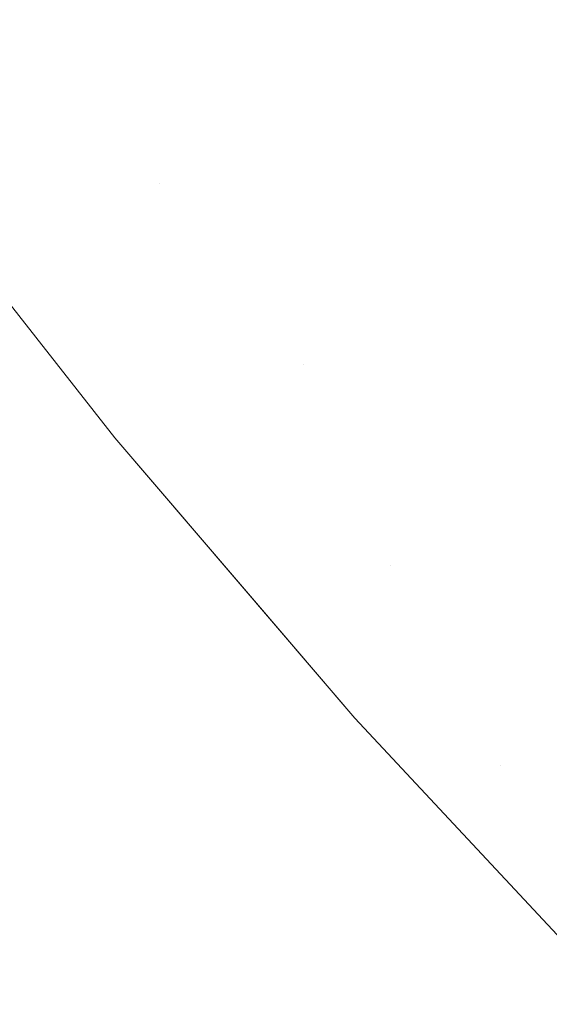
# Model space of a CAD drawing. Header units: centimetres. Extents: x -44.1 to 45.2, y 4.2 to 6.
# Tile 8 of 256: x -44.07621 to -44.0704, y 4.24988 to 4.26069. Entities that reach past the tile are written whole.
import ezdxf

# ---------------------------------------------------------------- set-up
doc = ezdxf.new("R2010")
doc.units = ezdxf.units.CM
doc.header["$LTSCALE"] = 2.54
doc.layers.add('Lucido design-1', color=7, linetype='Continuous')

# ---------------------------------------------------------------- blocks, each defined once
blk = doc.blocks.new('Gruppo-4-1')
at = {"color": 7, "linetype": 'Continuous', "lineweight": 9}
for points, invisible_edges in [([(-44.070354, 4.26238, -2312.390218), (-44.071085, 4.26219, -2312.391665), (-44.069653, 4.260278, -2312.391665), (-44.068928, 4.260476, -2312.390218)], 15), ([(-44.070345, 4.260087, -2312.393122), (-44.069653, 4.260278, -2312.391665), (-44.071085, 4.26219, -2312.391665), (-44.071784, 4.262009, -2312.393122)], 15), ([(-44.071784, 4.262009, -2312.393122), (-44.07245, 4.261837, -2312.39459), (-44.071004, 4.259906, -2312.39459), (-44.070345, 4.260087, -2312.393122)], 15), ([(-44.071631, 4.259734, -2312.396068), (-44.071004, 4.259906, -2312.39459), (-44.07245, 4.261837, -2312.39459), (-44.073083, 4.261673, -2312.396068)], 15), ([(-44.073083, 4.261673, -2312.396068), (-44.073682, 4.261518, -2312.397555), (-44.072224, 4.259571, -2312.397555), (-44.071631, 4.259734, -2312.396068)], 15), ([(-44.072368, 4.260705, -2313.048272), (-44.072964, 4.260546, -2313.046785), (-44.073682, 4.261518, -2313.046785), (-44.073083, 4.261673, -2313.048272)], 15), ([(-44.072783, 4.259418, -2312.39905), (-44.072224, 4.259571, -2312.397555), (-44.073682, 4.261518, -2312.397555), (-44.074247, 4.261372, -2312.39905)], 15), ([(-44.074247, 4.261372, -2313.04529), (-44.073682, 4.261518, -2313.046785), (-44.072964, 4.260546, -2313.046785), (-44.073527, 4.260396, -2313.04529)], 15), ([(-44.074247, 4.261372, -2312.39905), (-44.074777, 4.261234, -2312.400554), (-44.073309, 4.259273, -2312.400554), (-44.072783, 4.259418, -2312.39905)], 15), ([(-44.073527, 4.260396, -2313.04529), (-44.074054, 4.260255, -2313.043786), (-44.074777, 4.261234, -2313.043786), (-44.074247, 4.261372, -2313.04529)], 15), ([(-44.073799, 4.259139, -2312.402065), (-44.073309, 4.259273, -2312.400554), (-44.074777, 4.261234, -2312.400554), (-44.075272, 4.261106, -2312.402065)], 15), ([(-44.075272, 4.261106, -2313.042275), (-44.074777, 4.261234, -2313.043786), (-44.074054, 4.260255, -2313.043786), (-44.074548, 4.260123, -2313.042275)], 15), ([(-44.071076, 4.261049, -2313.051217), (-44.07038, 4.261235, -2313.052675), (-44.069653, 4.260278, -2313.052675), (-44.070345, 4.260087, -2313.051217)], 15), ([(-44.075272, 4.261106, -2312.402065), (-44.075733, 4.260987, -2312.403583), (-44.074255, 4.259013, -2312.403583), (-44.073799, 4.259139, -2312.402065)], 15), ([(-44.074548, 4.260123, -2313.042275), (-44.075006, 4.260001, -2313.040757), (-44.075733, 4.260987, -2313.040757), (-44.075272, 4.261106, -2313.042275)], 15), ([(-44.074676, 4.258898, -2312.405108), (-44.074255, 4.259013, -2312.403583), (-44.075733, 4.260987, -2312.403583), (-44.076157, 4.260877, -2312.405108)], 15), ([(-44.074676, 4.258898, -2313.039231), (-44.076157, 4.260877, -2313.039231), (-44.075733, 4.260987, -2313.040757), (-44.075006, 4.260001, -2313.040757)], 15), ([(-44.070345, 4.260087, -2313.051217), (-44.071004, 4.259906, -2313.04975), (-44.071738, 4.260873, -2313.04975), (-44.071076, 4.261049, -2313.051217)], 15), ([(-44.07541, 4.258696, -2312.408177), (-44.07506, 4.258792, -2312.40664), (-44.076546, 4.260776, -2312.40664), (-44.076899, 4.260685, -2312.408177)], 15), ([(-44.076899, 4.260685, -2313.036163), (-44.076546, 4.260776, -2313.0377), (-44.07506, 4.258792, -2313.0377), (-44.07541, 4.258696, -2313.036163)], 15), ([(-44.076157, 4.260877, -2312.405108), (-44.076546, 4.260776, -2312.40664), (-44.07506, 4.258792, -2312.40664), (-44.074676, 4.258898, -2312.405108)], 15), ([(-44.074676, 4.258898, -2313.039231), (-44.07506, 4.258792, -2313.0377), (-44.076546, 4.260776, -2313.0377), (-44.076157, 4.260877, -2313.039231)], 15), ([(-44.072368, 4.260705, -2313.048272), (-44.071738, 4.260873, -2313.04975), (-44.071004, 4.259906, -2313.04975), (-44.071631, 4.259734, -2313.048272)], 15), ([(-44.076899, 4.260685, -2312.408177), (-44.077215, 4.260603, -2312.409719), (-44.075723, 4.25861, -2312.409719), (-44.07541, 4.258696, -2312.408177)], 15), ([(-44.07541, 4.258696, -2313.036163), (-44.075723, 4.25861, -2313.034621), (-44.077215, 4.260603, -2313.034621), (-44.076899, 4.260685, -2313.036163)], 15), ([(-44.071631, 4.259734, -2313.048272), (-44.072224, 4.259571, -2313.046785), (-44.072964, 4.260546, -2313.046785), (-44.072368, 4.260705, -2313.048272)], 15), ([(-44.075999, 4.258534, -2312.411265), (-44.075723, 4.25861, -2312.409719), (-44.077215, 4.260603, -2312.409719), (-44.077494, 4.260531, -2312.411265)], 15), ([(-44.077494, 4.260531, -2313.033075), (-44.077215, 4.260603, -2313.034621), (-44.075723, 4.25861, -2313.034621), (-44.075999, 4.258534, -2313.033075)], 15), ([(-44.077494, 4.260531, -2312.411265), (-44.077737, 4.260468, -2312.412816), (-44.07624, 4.258468, -2312.412816), (-44.075999, 4.258534, -2312.411265)], 15), ([(-44.075999, 4.258534, -2313.033075), (-44.07624, 4.258468, -2313.031524), (-44.077737, 4.260468, -2313.031524), (-44.077494, 4.260531, -2313.033075)], 15), ([(-44.073527, 4.260396, -2313.04529), (-44.072964, 4.260546, -2313.046785), (-44.072224, 4.259571, -2313.046785), (-44.072783, 4.259418, -2313.04529)], 15), ([(-44.072783, 4.259418, -2313.04529), (-44.073309, 4.259273, -2313.043786), (-44.074054, 4.260255, -2313.043786), (-44.073527, 4.260396, -2313.04529)], 15), ([(-44.074548, 4.260123, -2313.042275), (-44.074054, 4.260255, -2313.043786), (-44.073309, 4.259273, -2313.043786), (-44.073799, 4.259139, -2313.042275)], 15), ([(-44.073799, 4.259139, -2313.042275), (-44.074255, 4.259013, -2313.040757), (-44.075006, 4.260001, -2313.040757), (-44.074548, 4.260123, -2313.042275)], 15), ([(-44.070345, 4.260087, -2312.393122), (-44.071004, 4.259906, -2312.39459), (-44.069466, 4.257968, -2312.39459), (-44.068813, 4.258158, -2312.393122)], 15), ([(-44.069591, 4.259124, -2313.051217), (-44.070247, 4.258938, -2313.04975), (-44.071004, 4.259906, -2313.04975), (-44.070345, 4.260087, -2313.051217)], 15), ([(-44.075006, 4.260001, -2313.040757), (-44.074255, 4.259013, -2313.040757), (-44.074676, 4.258898, -2313.039231)], 11), ([(-44.070086, 4.257788, -2312.396068), (-44.069466, 4.257968, -2312.39459), (-44.071004, 4.259906, -2312.39459), (-44.071631, 4.259734, -2312.396068)], 15), ([(-44.071631, 4.259734, -2313.048272), (-44.071004, 4.259906, -2313.04975), (-44.070247, 4.258938, -2313.04975), (-44.07087, 4.258762, -2313.048272)], 15), ([(-44.071631, 4.259734, -2312.396068), (-44.072224, 4.259571, -2312.397555), (-44.070673, 4.257617, -2312.397555), (-44.070086, 4.257788, -2312.396068)], 15), ([(-44.07087, 4.258762, -2313.048272), (-44.07146, 4.258595, -2313.046785), (-44.072224, 4.259571, -2313.046785), (-44.071631, 4.259734, -2313.048272)], 15), ([(-44.071226, 4.257456, -2312.39905), (-44.070673, 4.257617, -2312.397555), (-44.072224, 4.259571, -2312.397555), (-44.072783, 4.259418, -2312.39905)], 15), ([(-44.072783, 4.259418, -2313.04529), (-44.072224, 4.259571, -2313.046785), (-44.07146, 4.258595, -2313.046785), (-44.072017, 4.258438, -2313.04529)], 15), ([(-44.072783, 4.259418, -2312.39905), (-44.073309, 4.259273, -2312.400554), (-44.071746, 4.257304, -2312.400554), (-44.071226, 4.257456, -2312.39905)], 15), ([(-44.072017, 4.258438, -2313.04529), (-44.072539, 4.25829, -2313.043786), (-44.073309, 4.259273, -2313.043786), (-44.072783, 4.259418, -2313.04529)], 15), ([(-44.072231, 4.257163, -2312.402065), (-44.071746, 4.257304, -2312.400554), (-44.073309, 4.259273, -2312.400554), (-44.073799, 4.259139, -2312.402065)], 15), ([(-44.073799, 4.259139, -2313.042275), (-44.073309, 4.259273, -2313.043786), (-44.072539, 4.25829, -2313.043786), (-44.073027, 4.258152, -2313.042275)], 15), ([(-44.07754, 4.259116, -2313.02217), (-44.07517, 4.256102, -2313.02217), (-44.07517, 4.256102, -2312.42217), (-44.076894, 4.258295, -2312.42217)], 10), ([(-44.075288, 4.256274, -2313.023732), (-44.07517, 4.256102, -2313.02217), (-44.07754, 4.259116, -2313.02217), (-44.076889, 4.25829, -2313.023732)], 13), ([(-44.073799, 4.259139, -2312.402065), (-44.074255, 4.259013, -2312.403583), (-44.072682, 4.257032, -2312.403583), (-44.072231, 4.257163, -2312.402065)], 15), ([(-44.073027, 4.258152, -2313.042275), (-44.073481, 4.258024, -2313.040757), (-44.074255, 4.259013, -2313.040757), (-44.073799, 4.259139, -2313.042275)], 15), ([(-44.073098, 4.256911, -2312.405108), (-44.072682, 4.257032, -2312.403583), (-44.074255, 4.259013, -2312.403583), (-44.074676, 4.258898, -2312.405108)], 15), ([(-44.073098, 4.256911, -2313.039231), (-44.074676, 4.258898, -2313.039231), (-44.074255, 4.259013, -2313.040757), (-44.073481, 4.258024, -2313.040757)], 15), ([(-44.07087, 4.258762, -2313.048272), (-44.070247, 4.258938, -2313.04975), (-44.069466, 4.257968, -2313.04975), (-44.070086, 4.257788, -2313.048272)], 15), ([(-44.074676, 4.258898, -2312.405108), (-44.07506, 4.258792, -2312.40664), (-44.073479, 4.2568, -2312.40664), (-44.073098, 4.256911, -2312.405108)], 15), ([(-44.073098, 4.256911, -2313.039231), (-44.073479, 4.2568, -2313.0377), (-44.07506, 4.258792, -2313.0377), (-44.074676, 4.258898, -2313.039231)], 15), ([(-44.073825, 4.2567, -2312.408177), (-44.073479, 4.2568, -2312.40664), (-44.07506, 4.258792, -2312.40664), (-44.07541, 4.258696, -2312.408177)], 15), ([(-44.07541, 4.258696, -2313.036163), (-44.07506, 4.258792, -2313.0377), (-44.073479, 4.2568, -2313.0377), (-44.073825, 4.2567, -2313.036163)], 15), ([(-44.070086, 4.257788, -2313.048272), (-44.070673, 4.257617, -2313.046785), (-44.07146, 4.258595, -2313.046785), (-44.07087, 4.258762, -2313.048272)], 15), ([(-44.074408, 4.25653, -2312.411265), (-44.074135, 4.256609, -2312.409719), (-44.075723, 4.25861, -2312.409719), (-44.075999, 4.258534, -2312.411265)], 15), ([(-44.075999, 4.258534, -2313.033075), (-44.075723, 4.25861, -2313.034621), (-44.074135, 4.256609, -2313.034621), (-44.074408, 4.25653, -2313.033075)], 15), ([(-44.07541, 4.258696, -2312.408177), (-44.075723, 4.25861, -2312.409719), (-44.074135, 4.256609, -2312.409719), (-44.073825, 4.2567, -2312.408177)], 15), ([(-44.073825, 4.2567, -2313.036163), (-44.074135, 4.256609, -2313.034621), (-44.075723, 4.25861, -2313.034621), (-44.07541, 4.258696, -2313.036163)], 15), ([(-44.075999, 4.258534, -2312.411265), (-44.07624, 4.258468, -2312.412816), (-44.074646, 4.256461, -2312.412816), (-44.074408, 4.25653, -2312.411265)], 15), ([(-44.074408, 4.25653, -2313.033075), (-44.074646, 4.256461, -2313.031524), (-44.07624, 4.258468, -2313.031524), (-44.075999, 4.258534, -2313.033075)], 15), ([(-44.072017, 4.258438, -2313.04529), (-44.07146, 4.258595, -2313.046785), (-44.070673, 4.257617, -2313.046785), (-44.071226, 4.257456, -2313.04529)], 15), ([(-44.076443, 4.258412, -2312.414369), (-44.07661, 4.258367, -2312.415926), (-44.075013, 4.256354, -2312.415926), (-44.074848, 4.256402, -2312.414369)], 15), ([(-44.074848, 4.256402, -2313.029971), (-44.075013, 4.256354, -2313.028414), (-44.07661, 4.258367, -2313.028414), (-44.076443, 4.258412, -2313.029971)], 15), ([(-44.074848, 4.256402, -2312.414369), (-44.074646, 4.256461, -2312.412816), (-44.07624, 4.258468, -2312.412816), (-44.076443, 4.258412, -2312.414369)], 15), ([(-44.076443, 4.258412, -2313.029971), (-44.07624, 4.258468, -2313.031524), (-44.074646, 4.256461, -2313.031524), (-44.074848, 4.256402, -2313.029971)], 15), ([(-44.071226, 4.257456, -2313.04529), (-44.071746, 4.257304, -2313.043786), (-44.072539, 4.25829, -2313.043786), (-44.072017, 4.258438, -2313.04529)], 15), ([(-44.076889, 4.25829, -2312.420608), (-44.076894, 4.258295, -2312.42217), (-44.07517, 4.256102, -2312.42217), (-44.075288, 4.256274, -2312.420608)], 13), ([(-44.075288, 4.256274, -2312.420608), (-44.075233, 4.25629, -2312.419046), (-44.076833, 4.258305, -2312.419046), (-44.076889, 4.25829, -2312.420608)], 15), ([(-44.076889, 4.25829, -2313.023732), (-44.076833, 4.258305, -2313.025294), (-44.075233, 4.25629, -2313.025294), (-44.075288, 4.256274, -2313.023732)], 15), ([(-44.07674, 4.258331, -2312.417485), (-44.076833, 4.258305, -2312.419046), (-44.075233, 4.25629, -2312.419046), (-44.075141, 4.256317, -2312.417485)], 15), ([(-44.075141, 4.256317, -2313.026855), (-44.075233, 4.25629, -2313.025294), (-44.076833, 4.258305, -2313.025294), (-44.07674, 4.258331, -2313.026855)], 15), ([(-44.075141, 4.256317, -2312.417485), (-44.075013, 4.256354, -2312.415926), (-44.07661, 4.258367, -2312.415926), (-44.07674, 4.258331, -2312.417485)], 15), ([(-44.07674, 4.258331, -2313.026855), (-44.07661, 4.258367, -2313.028414), (-44.075013, 4.256354, -2313.028414), (-44.075141, 4.256317, -2313.026855)], 15), ([(-44.073027, 4.258152, -2313.042275), (-44.072539, 4.25829, -2313.043786), (-44.071746, 4.257304, -2313.043786), (-44.072231, 4.257163, -2313.042275)], 15), ([(-44.072231, 4.257163, -2313.042275), (-44.072682, 4.257032, -2313.040757), (-44.073481, 4.258024, -2313.040757), (-44.073027, 4.258152, -2313.042275)], 15), ([(-44.073481, 4.258024, -2313.040757), (-44.072682, 4.257032, -2313.040757), (-44.073098, 4.256911, -2313.039231)], 11), ([(-44.070086, 4.257788, -2312.396068), (-44.070673, 4.257617, -2312.397555), (-44.069025, 4.255656, -2312.397555), (-44.068445, 4.255835, -2312.396068)], 15), ([(-44.069277, 4.256812, -2313.048272), (-44.069861, 4.256637, -2313.046785), (-44.070673, 4.257617, -2313.046785), (-44.070086, 4.257788, -2313.048272)], 15), ([(-44.069572, 4.255488, -2312.39905), (-44.069025, 4.255656, -2312.397555), (-44.070673, 4.257617, -2312.397555), (-44.071226, 4.257456, -2312.39905)], 15), ([(-44.071226, 4.257456, -2313.04529), (-44.070673, 4.257617, -2313.046785), (-44.069861, 4.256637, -2313.046785), (-44.070411, 4.256472, -2313.04529)], 15), ([(-44.071226, 4.257456, -2312.39905), (-44.071746, 4.257304, -2312.400554), (-44.070086, 4.25533, -2312.400554), (-44.069572, 4.255488, -2312.39905)], 15), ([(-44.070411, 4.256472, -2313.04529), (-44.070928, 4.256318, -2313.043786), (-44.071746, 4.257304, -2313.043786), (-44.071226, 4.257456, -2313.04529)], 15), ([(-44.070566, 4.255182, -2312.402065), (-44.070086, 4.25533, -2312.400554), (-44.071746, 4.257304, -2312.400554), (-44.072231, 4.257163, -2312.402065)], 15), ([(-44.072231, 4.257163, -2313.042275), (-44.071746, 4.257304, -2313.043786), (-44.070928, 4.256318, -2313.043786), (-44.071411, 4.256173, -2313.042275)], 15), ([(-44.072231, 4.257163, -2312.402065), (-44.072682, 4.257032, -2312.403583), (-44.071012, 4.255045, -2312.403583), (-44.070566, 4.255182, -2312.402065)], 15), ([(-44.071411, 4.256173, -2313.042275), (-44.07186, 4.256039, -2313.040757), (-44.072682, 4.257032, -2313.040757), (-44.072231, 4.257163, -2313.042275)], 15), ([(-44.071423, 4.254918, -2312.405108), (-44.071012, 4.255045, -2312.403583), (-44.072682, 4.257032, -2312.403583), (-44.073098, 4.256911, -2312.405108)], 15), ([(-44.073098, 4.256911, -2313.039231), (-44.072682, 4.257032, -2313.040757), (-44.07186, 4.256039, -2313.040757), (-44.072273, 4.255915, -2313.039231)], 15), ([(-44.073098, 4.256911, -2312.405108), (-44.073479, 4.2568, -2312.40664), (-44.0718, 4.254802, -2312.40664), (-44.071423, 4.254918, -2312.405108)], 15), ([(-44.072273, 4.255915, -2313.039231), (-44.072652, 4.255802, -2313.0377), (-44.073479, 4.2568, -2313.0377), (-44.073098, 4.256911, -2313.039231)], 15), ([(-44.072142, 4.254697, -2312.408177), (-44.0718, 4.254802, -2312.40664), (-44.073479, 4.2568, -2312.40664), (-44.073825, 4.2567, -2312.408177)], 15), ([(-44.072142, 4.254697, -2313.036163), (-44.073825, 4.2567, -2313.036163), (-44.073479, 4.2568, -2313.0377), (-44.072652, 4.255802, -2313.0377)], 15), ([(-44.073825, 4.2567, -2312.408177), (-44.074135, 4.256609, -2312.409719), (-44.072448, 4.254602, -2312.409719), (-44.072142, 4.254697, -2312.408177)], 15), ([(-44.072142, 4.254697, -2313.036163), (-44.072448, 4.254602, -2313.034621), (-44.074135, 4.256609, -2313.034621), (-44.073825, 4.2567, -2313.036163)], 15), ([(-44.072719, 4.254519, -2312.411265), (-44.072448, 4.254602, -2312.409719), (-44.074135, 4.256609, -2312.409719), (-44.074408, 4.25653, -2312.411265)], 15), ([(-44.074408, 4.25653, -2313.033075), (-44.074135, 4.256609, -2313.034621), (-44.072448, 4.254602, -2313.034621), (-44.072719, 4.254519, -2313.033075)], 15), ([(-44.070411, 4.256472, -2313.04529), (-44.069861, 4.256637, -2313.046785), (-44.069025, 4.255656, -2313.046785), (-44.069572, 4.255488, -2313.04529)], 15), ([(-44.073153, 4.254385, -2312.414369), (-44.072954, 4.254447, -2312.412816), (-44.074646, 4.256461, -2312.412816), (-44.074848, 4.256402, -2312.414369)], 15), ([(-44.074848, 4.256402, -2313.029971), (-44.074646, 4.256461, -2313.031524), (-44.072954, 4.254447, -2313.031524), (-44.073153, 4.254385, -2313.029971)], 15), ([(-44.074408, 4.25653, -2312.411265), (-44.074646, 4.256461, -2312.412816), (-44.072954, 4.254447, -2312.412816), (-44.072719, 4.254519, -2312.411265)], 15), ([(-44.072719, 4.254519, -2313.033075), (-44.072954, 4.254447, -2313.031524), (-44.074646, 4.256461, -2313.031524), (-44.074408, 4.25653, -2313.033075)], 15), ([(-44.069572, 4.255488, -2313.04529), (-44.070086, 4.25533, -2313.043786), (-44.070928, 4.256318, -2313.043786), (-44.070411, 4.256472, -2313.04529)], 15), ([(-44.073443, 4.254296, -2312.417485), (-44.073316, 4.254335, -2312.415926), (-44.075013, 4.256354, -2312.415926), (-44.075141, 4.256317, -2312.417485)], 15), ([(-44.075141, 4.256317, -2313.026855), (-44.075013, 4.256354, -2313.028414), (-44.073316, 4.254335, -2313.028414), (-44.073443, 4.254296, -2313.026855)], 15), ([(-44.074848, 4.256402, -2312.414369), (-44.075013, 4.256354, -2312.415926), (-44.073316, 4.254335, -2312.415926), (-44.073153, 4.254385, -2312.414369)], 15), ([(-44.073153, 4.254385, -2313.029971), (-44.073316, 4.254335, -2313.028414), (-44.075013, 4.256354, -2313.028414), (-44.074848, 4.256402, -2313.029971)], 15), ([(-44.073588, 4.254251, -2312.420608), (-44.073534, 4.254268, -2312.419046), (-44.075233, 4.25629, -2312.419046), (-44.075288, 4.256274, -2312.420608)], 15), ([(-44.075288, 4.256274, -2313.023732), (-44.075233, 4.25629, -2313.025294), (-44.073534, 4.254268, -2313.025294), (-44.073588, 4.254251, -2313.023732)], 15), ([(-44.073588, 4.254251, -2312.420608), (-44.075288, 4.256274, -2312.420608), (-44.07517, 4.256102, -2312.42217)], 11), ([(-44.07517, 4.256102, -2313.02217), (-44.075288, 4.256274, -2313.023732), (-44.073588, 4.254251, -2313.023732)], 11), ([(-44.075141, 4.256317, -2312.417485), (-44.075233, 4.25629, -2312.419046), (-44.073534, 4.254268, -2312.419046), (-44.073443, 4.254296, -2312.417485)], 15), ([(-44.073443, 4.254296, -2313.026855), (-44.073534, 4.254268, -2313.025294), (-44.075233, 4.25629, -2313.025294), (-44.075141, 4.256317, -2313.026855)], 15), ([(-44.071411, 4.256173, -2313.042275), (-44.070928, 4.256318, -2313.043786), (-44.070086, 4.25533, -2313.043786), (-44.070566, 4.255182, -2313.042275)], 15), ([(-44.070566, 4.255182, -2313.042275), (-44.071012, 4.255045, -2313.040757), (-44.07186, 4.256039, -2313.040757), (-44.071411, 4.256173, -2313.042275)], 15), ([(-44.07517, 4.256102, -2312.42217), (-44.073591, 4.254259, -2312.42217), (-44.073588, 4.254251, -2312.420608)], 10), ([(-44.073591, 4.254259, -2312.42217), (-44.07517, 4.256102, -2312.42217), (-44.07517, 4.256102, -2313.02217), (-44.072532, 4.253023, -2313.02217)], 10), ([(-44.073588, 4.254251, -2313.023732), (-44.072532, 4.253023, -2313.02217), (-44.07517, 4.256102, -2313.02217)], 9), ([(-44.072273, 4.255915, -2313.039231), (-44.07186, 4.256039, -2313.040757), (-44.071012, 4.255045, -2313.040757), (-44.071423, 4.254918, -2313.039231)], 15), ([(-44.071423, 4.254918, -2313.039231), (-44.0718, 4.254802, -2313.0377), (-44.072652, 4.255802, -2313.0377), (-44.072273, 4.255915, -2313.039231)], 15), ([(-44.072652, 4.255802, -2313.0377), (-44.0718, 4.254802, -2313.0377), (-44.072142, 4.254697, -2313.036163)], 11), ([(-44.068802, 4.253196, -2312.402065), (-44.068327, 4.25335, -2312.400554), (-44.070086, 4.25533, -2312.400554), (-44.070566, 4.255182, -2312.402065)], 15), ([(-44.070566, 4.255182, -2313.042275), (-44.070086, 4.25533, -2313.043786), (-44.069219, 4.25434, -2313.043786), (-44.069696, 4.254189, -2313.042275)], 15), ([(-44.070566, 4.255182, -2312.402065), (-44.071012, 4.255045, -2312.403583), (-44.069242, 4.253053, -2312.403583), (-44.068802, 4.253196, -2312.402065)], 15), ([(-44.069696, 4.254189, -2313.042275), (-44.07014, 4.254049, -2313.040757), (-44.071012, 4.255045, -2313.040757), (-44.070566, 4.255182, -2313.042275)], 15), ([(-44.069648, 4.252921, -2312.405108), (-44.069242, 4.253053, -2312.403583), (-44.071012, 4.255045, -2312.403583), (-44.071423, 4.254918, -2312.405108)], 15), ([(-44.071423, 4.254918, -2313.039231), (-44.071012, 4.255045, -2313.040757), (-44.07014, 4.254049, -2313.040757), (-44.070549, 4.25392, -2313.039231)], 15), ([(-44.071423, 4.254918, -2312.405108), (-44.0718, 4.254802, -2312.40664), (-44.07002, 4.252799, -2312.40664), (-44.069648, 4.252921, -2312.405108)], 15), ([(-44.070549, 4.25392, -2313.039231), (-44.070923, 4.253801, -2313.0377), (-44.0718, 4.254802, -2313.0377), (-44.071423, 4.254918, -2313.039231)], 15), ([(-44.070358, 4.25269, -2312.408177), (-44.07002, 4.252799, -2312.40664), (-44.0718, 4.254802, -2312.40664), (-44.072142, 4.254697, -2312.408177)], 15), ([(-44.072142, 4.254697, -2313.036163), (-44.0718, 4.254802, -2313.0377), (-44.070923, 4.253801, -2313.0377), (-44.071262, 4.253694, -2313.036163)], 15), ([(-44.072142, 4.254697, -2312.408177), (-44.072448, 4.254602, -2312.409719), (-44.07066, 4.252591, -2312.409719), (-44.070358, 4.25269, -2312.408177)], 15), ([(-44.071262, 4.253694, -2313.036163), (-44.071567, 4.253597, -2313.034621), (-44.072448, 4.254602, -2313.034621), (-44.072142, 4.254697, -2313.036163)], 15), ([(-44.072719, 4.254519, -2312.411265), (-44.072954, 4.254447, -2312.412816), (-44.07116, 4.252429, -2312.412816), (-44.070928, 4.252504, -2312.411265)], 15), ([(-44.070928, 4.252504, -2313.033075), (-44.07116, 4.252429, -2313.031524), (-44.072954, 4.254447, -2313.031524), (-44.072719, 4.254519, -2313.033075)], 15), ([(-44.070928, 4.252504, -2312.411265), (-44.07066, 4.252591, -2312.409719), (-44.072448, 4.254602, -2312.409719), (-44.072719, 4.254519, -2312.411265)], 15), ([(-44.070928, 4.252504, -2313.033075), (-44.072719, 4.254519, -2313.033075), (-44.072448, 4.254602, -2313.034621), (-44.071567, 4.253597, -2313.034621)], 15), ([(-44.071357, 4.252365, -2312.414369), (-44.07116, 4.252429, -2312.412816), (-44.072954, 4.254447, -2312.412816), (-44.073153, 4.254385, -2312.414369)], 15), ([(-44.073153, 4.254385, -2313.029971), (-44.072954, 4.254447, -2313.031524), (-44.07116, 4.252429, -2313.031524), (-44.071357, 4.252365, -2313.029971)], 15), ([(-44.073443, 4.254296, -2312.417485), (-44.073534, 4.254268, -2312.419046), (-44.071733, 4.252242, -2312.419046), (-44.071644, 4.252271, -2312.417485)], 15), ([(-44.071644, 4.252271, -2313.026855), (-44.071733, 4.252242, -2313.025294), (-44.073534, 4.254268, -2313.025294), (-44.073443, 4.254296, -2313.026855)], 15), ([(-44.071644, 4.252271, -2312.417485), (-44.071518, 4.252312, -2312.415926), (-44.073316, 4.254335, -2312.415926), (-44.073443, 4.254296, -2312.417485)], 15), ([(-44.073443, 4.254296, -2313.026855), (-44.073316, 4.254335, -2313.028414), (-44.071518, 4.252312, -2313.028414), (-44.071644, 4.252271, -2313.026855)], 15), ([(-44.073153, 4.254385, -2312.414369), (-44.073316, 4.254335, -2312.415926), (-44.071518, 4.252312, -2312.415926), (-44.071357, 4.252365, -2312.414369)], 15), ([(-44.071357, 4.252365, -2313.029971), (-44.071518, 4.252312, -2313.028414), (-44.073316, 4.254335, -2313.028414), (-44.073153, 4.254385, -2313.029971)], 15), ([(-44.073588, 4.254251, -2312.420608), (-44.073591, 4.254259, -2312.42217), (-44.072532, 4.253023, -2312.42217)], 9), ([(-44.072532, 4.253023, -2313.02217), (-44.072532, 4.253023, -2312.42217), (-44.073591, 4.254259, -2312.42217)], 9), ([(-44.071787, 4.252224, -2312.420608), (-44.071733, 4.252242, -2312.419046), (-44.073534, 4.254268, -2312.419046), (-44.073588, 4.254251, -2312.420608)], 15), ([(-44.073588, 4.254251, -2313.023732), (-44.073534, 4.254268, -2313.025294), (-44.071733, 4.252242, -2313.025294), (-44.071787, 4.252224, -2313.023732)], 15), ([(-44.072532, 4.253023, -2312.42217), (-44.071787, 4.252224, -2312.420608), (-44.073588, 4.254251, -2312.420608)], 11), ([(-44.071787, 4.252224, -2313.023732), (-44.072532, 4.253023, -2313.02217), (-44.073588, 4.254251, -2313.023732)], 11), ([(-44.070549, 4.25392, -2313.039231), (-44.07014, 4.254049, -2313.040757), (-44.069242, 4.253053, -2313.040757), (-44.069648, 4.252921, -2313.039231)], 15), ([(-44.069648, 4.252921, -2313.039231), (-44.07002, 4.252799, -2313.0377), (-44.070923, 4.253801, -2313.0377), (-44.070549, 4.25392, -2313.039231)], 15), ([(-44.071262, 4.253694, -2313.036163), (-44.070923, 4.253801, -2313.0377), (-44.07002, 4.252799, -2313.0377), (-44.070358, 4.25269, -2313.036163)], 15), ([(-44.070358, 4.25269, -2313.036163), (-44.07066, 4.252591, -2313.034621), (-44.071567, 4.253597, -2313.034621), (-44.071262, 4.253694, -2313.036163)], 15), ([(-44.071567, 4.253597, -2313.034621), (-44.07066, 4.252591, -2313.034621), (-44.070928, 4.252504, -2313.033075)], 11), ([(-44.071787, 4.252224, -2312.420608), (-44.072532, 4.253023, -2312.42217), (-44.069894, 4.250195, -2312.42217), (-44.069882, 4.250195, -2312.420608)], 13), ([(-44.072532, 4.253023, -2313.02217), (-44.0696, 4.24988, -2313.02217), (-44.0696, 4.24988, -2312.42217), (-44.069894, 4.250195, -2312.42217)], 10), ([(-44.069894, 4.250195, -2312.42217), (-44.072532, 4.253023, -2312.42217), (-44.072532, 4.253023, -2313.02217)], 10), ([(-44.069882, 4.250195, -2313.023732), (-44.0696, 4.24988, -2313.02217), (-44.072532, 4.253023, -2313.02217), (-44.071787, 4.252224, -2313.023732)], 13), ([(-44.070358, 4.25269, -2312.408177), (-44.07066, 4.252591, -2312.409719), (-44.06877, 4.250578, -2312.409719), (-44.068471, 4.25068, -2312.408177)], 15), ([(-44.069428, 4.251685, -2313.036163), (-44.069728, 4.251585, -2313.034621), (-44.07066, 4.252591, -2313.034621), (-44.070358, 4.25269, -2313.036163)], 15), ([(-44.069034, 4.250487, -2312.411265), (-44.06877, 4.250578, -2312.409719), (-44.07066, 4.252591, -2312.409719), (-44.070928, 4.252504, -2312.411265)], 15), ([(-44.070928, 4.252504, -2313.033075), (-44.07066, 4.252591, -2313.034621), (-44.069728, 4.251585, -2313.034621), (-44.069994, 4.251496, -2313.033075)], 15), ([(-44.070928, 4.252504, -2312.411265), (-44.07116, 4.252429, -2312.412816), (-44.069263, 4.250408, -2312.412816), (-44.069034, 4.250487, -2312.411265)], 15), ([(-44.069994, 4.251496, -2313.033075), (-44.070225, 4.251418, -2313.031524), (-44.07116, 4.252429, -2313.031524), (-44.070928, 4.252504, -2313.033075)], 15), ([(-44.071357, 4.252365, -2312.414369), (-44.071518, 4.252312, -2312.415926), (-44.069616, 4.250287, -2312.415926), (-44.069457, 4.250341, -2312.414369)], 15), ([(-44.069457, 4.250341, -2313.029971), (-44.069616, 4.250287, -2313.028414), (-44.071518, 4.252312, -2313.028414), (-44.071357, 4.252365, -2313.029971)], 15), ([(-44.069457, 4.250341, -2312.414369), (-44.069263, 4.250408, -2312.412816), (-44.07116, 4.252429, -2312.412816), (-44.071357, 4.252365, -2312.414369)], 15), ([(-44.069457, 4.250341, -2313.029971), (-44.071357, 4.252365, -2313.029971), (-44.07116, 4.252429, -2313.031524), (-44.070225, 4.251418, -2313.031524)], 15), ([(-44.069882, 4.250195, -2312.420608), (-44.069829, 4.250214, -2312.419046), (-44.071733, 4.252242, -2312.419046), (-44.071787, 4.252224, -2312.420608)], 15), ([(-44.071787, 4.252224, -2313.023732), (-44.071733, 4.252242, -2313.025294), (-44.069829, 4.250214, -2313.025294), (-44.069882, 4.250195, -2313.023732)], 15), ([(-44.071644, 4.252271, -2312.417485), (-44.071733, 4.252242, -2312.419046), (-44.069829, 4.250214, -2312.419046), (-44.06974, 4.250244, -2312.417485)], 15), ([(-44.06974, 4.250244, -2313.026855), (-44.069829, 4.250214, -2313.025294), (-44.071733, 4.252242, -2313.025294), (-44.071644, 4.252271, -2313.026855)], 15), ([(-44.06974, 4.250244, -2312.417485), (-44.069616, 4.250287, -2312.415926), (-44.071518, 4.252312, -2312.415926), (-44.071644, 4.252271, -2312.417485)], 15), ([(-44.071644, 4.252271, -2313.026855), (-44.071518, 4.252312, -2313.028414), (-44.069616, 4.250287, -2313.028414), (-44.06974, 4.250244, -2313.026855)], 15)]:
    blk.add_3dface(points, dxfattribs=dict(at, invisible_edges=invisible_edges))
blk = doc.blocks.new('Gruppo-5-1')
at = {"color": 7}
blk.add_blockref('Gruppo-4-1', (0, 0), dxfattribs=at)

msp = doc.modelspace()

# ---------------------------------------------------------------- block references
at = {"layer": 'Lucido design-1', "color": 7}
msp.add_blockref('Gruppo-5-1', (0, 0), dxfattribs=at)

doc.saveas('drawing.dxf')
